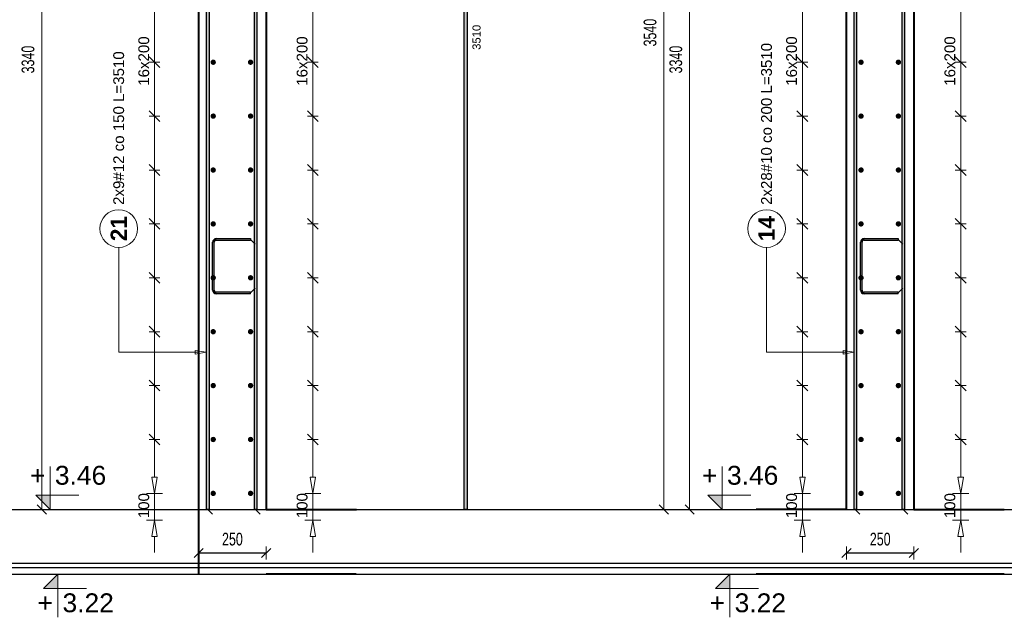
# Model space of a CAD drawing. Extents: x -1474 to 455485, y -101625 to 75879.
# Tile 34 of 40: x 365428 to 369079, y -87753 to -85535. Entities that reach past the tile are written whole.
import ezdxf
from ezdxf.enums import TextEntityAlignment as Align

# ---------------------------------------------------------------- set-up
doc = ezdxf.new("R2010")
doc.units = 0
doc.header["$LTSCALE"] = 10
doc.header["$MEASUREMENT"] = 0
doc.layers.add('P-Linia1', color=3, linetype='Continuous', lineweight=40)
doc.layers.add('P-Wymiar', color=254, linetype='Continuous', lineweight=9)
for name, color, linetype in [('RCAD_kształt pręta', 7, 'Continuous'), ('RCAD_opis kształtu pręta', 7, 'Continuous'), ('RCAD_opis rozkładu', 7, 'Continuous'), ('RCAD_pręt wyrzucony', 130, 'Continuous'), ('RCAD_pręty punktowe', 7, 'Continuous'), ('RCAD_symbole graficzne', 7, 'Continuous')]:
    doc.layers.add(name, color=color, linetype=linetype)
doc.styles.add('ROMANS', font='arial.ttf', dxfattribs={"width": 0.7})
doc.styles.add('style1', font='arial.ttf')
doc.styles.add('style3', font='arialbd.ttf')
doc.dimstyles.new('A25', dxfattribs={"dimscale": 27, "dimtxt": 1.75, "dimasz": 0.05, "dimexe": 0, "dimexo": 0, "dimgap": 1, "dimtad": 1, "dimdec": 4, "dimrnd": 1, "dimdsep": 46, "dimtxsty": 'ROMANS', "dimblk": '[[[[[[[[', "dimcen": 2, "dimdle": 2, "dimse1": 1, "dimse2": 1, "dimclrd": 256, "dimclrt": 1, "dimadec": 0, "dimazin": 0, "dimtfac": 1, "dimtdec": 4, "dimtix": 1, "dimtmove": 2, "dimatfit": 3, "dimldrblk": '[[[[[[[[', "dimfxl": 0, "dimtvp": 0.6, "dimtolj": 1, "dimlwd": -1, "dimarcsym": 0})

# ---------------------------------------------------------------- blocks, each defined once
blk = doc.blocks.new('[[[[[[[[')
at = {"layer": 'P-Wymiar'}
for p, q in [((-12.7, -12.7), (12.7, 12.7)), ((0, 0), (-4.6, 0)), ((0, 18), (0, -18))]:
    blk.add_line(p, q, dxfattribs=at)
blk = doc.blocks.new('*D144')
at = {"transparency": 16777216}
blk.add_line((368495.1, -87514.1), (368742.4, -87514.1), dxfattribs=at)
at = {"layer": 'Defpoints', "color": 0, "transparency": 16777216}
for p in [(368493.8, -87017.3), (368743.8, -87017.3), (368743.8, -87514.1)]:
    blk.add_point(p, dxfattribs=at)
at = {"transparency": 16777216, "xscale": 1.35, "yscale": 1.35, "zscale": 1.35, "rotation": 180}
blk.add_blockref('[[[[[[[[', (368493.8, -87514.1), dxfattribs=at)
at = {"transparency": 16777216, "xscale": 1.35, "yscale": 1.35, "zscale": 1.35}
blk.add_blockref('[[[[[[[[', (368743.8, -87514.1), dxfattribs=at)
at = {"color": 1, "transparency": 16777216, "insert": (368618.8, -87463), "char_height": 47.25, "attachment_point": 5, "style": 'ROMANS', "bg_fill": 3, "box_fill_scale": 1.25, "bg_fill_color": 256, "bg_fill_true_color": 13158600, "bg_fill_transparency": 0}
blk.add_mtext('\\A1;250', dxfattribs=at)
blk = doc.blocks.new('*D145')
at = {"layer": 'Defpoints', "color": 0, "transparency": 16777216}
for p in [(367816.6, -83812.9), (368383.4, -83812.9), (368576, -87352.9)]:
    blk.add_point(p, dxfattribs=at)
at = {"layer": 'P-Wymiar', "transparency": 16777216}
blk.add_line((367816.6, -87351.6), (367816.6, -83814.3), dxfattribs=at)
at = {"layer": 'P-Wymiar', "transparency": 16777216, "xscale": 1.35, "yscale": 1.35, "zscale": 1.35}
for p, rotation in [((367816.6, -83812.9), 90), ((367816.6, -87352.9), 270)]:
    blk.add_blockref('[[[[[[[[', p, dxfattribs=dict(at, rotation=rotation))
at = {"layer": 'P-Wymiar', "color": 1, "transparency": 16777216, "insert": (367765.5, -85582.9), "char_height": 47.25, "attachment_point": 5, "rotation": 90, "style": 'ROMANS'}
blk.add_mtext('\\A1;3540', dxfattribs=at)
blk = doc.blocks.new('*D146')
at = {"layer": 'Defpoints', "color": 0, "transparency": 16777216}
for p in [(368116.7, -84012.9), (367912.2, -87352.9), (368684.4, -87352.9)]:
    blk.add_point(p, dxfattribs=at)
at = {"layer": 'P-Wymiar', "transparency": 16777216}
blk.add_line((367912.2, -84014.3), (367912.2, -87351.6), dxfattribs=at)
at = {"layer": 'P-Wymiar', "transparency": 16777216, "xscale": 1.35, "yscale": 1.35, "zscale": 1.35}
for p, rotation in [((367912.2, -84012.9), 90), ((367912.2, -87352.9), 270)]:
    blk.add_blockref('[[[[[[[[', p, dxfattribs=dict(at, rotation=rotation))
at = {"layer": 'P-Wymiar', "color": 1, "transparency": 16777216, "insert": (367861, -85682.9), "char_height": 47.25, "attachment_point": 5, "rotation": 90, "style": 'ROMANS'}
blk.add_mtext('\\A1;3340', dxfattribs=at)
blk = doc.blocks.new('*D173')
at = {"transparency": 16777216}
blk.add_line((366093.1, -87514.1), (366340.4, -87514.1), dxfattribs=at)
at = {"layer": 'Defpoints', "color": 0, "transparency": 16777216}
for p in [(366091.8, -87017.3), (366341.8, -87017.3), (366341.8, -87514.1)]:
    blk.add_point(p, dxfattribs=at)
at = {"transparency": 16777216, "xscale": 1.35, "yscale": 1.35, "zscale": 1.35, "rotation": 180}
blk.add_blockref('[[[[[[[[', (366091.8, -87514.1), dxfattribs=at)
at = {"transparency": 16777216, "xscale": 1.35, "yscale": 1.35, "zscale": 1.35}
blk.add_blockref('[[[[[[[[', (366341.8, -87514.1), dxfattribs=at)
at = {"color": 1, "transparency": 16777216, "insert": (366216.8, -87463), "char_height": 47.25, "attachment_point": 5, "style": 'ROMANS', "bg_fill": 3, "box_fill_scale": 1.25, "bg_fill_color": 256, "bg_fill_true_color": 13158600, "bg_fill_transparency": 0}
blk.add_mtext('\\A1;250', dxfattribs=at)
blk = doc.blocks.new('*D174')
at = {"layer": 'Defpoints', "color": 0, "transparency": 16777216}
for p in [(365714.7, -84012.9), (365510.2, -87352.9), (366282.4, -87352.9)]:
    blk.add_point(p, dxfattribs=at)
at = {"layer": 'P-Wymiar', "transparency": 16777216}
blk.add_line((365510.2, -84014.3), (365510.2, -87351.6), dxfattribs=at)
at = {"layer": 'P-Wymiar', "transparency": 16777216, "xscale": 1.35, "yscale": 1.35, "zscale": 1.35}
for p, rotation in [((365510.2, -84012.9), 90), ((365510.2, -87352.9), 270)]:
    blk.add_blockref('[[[[[[[[', p, dxfattribs=dict(at, rotation=rotation))
at = {"layer": 'P-Wymiar', "color": 1, "transparency": 16777216, "insert": (365459, -85682.9), "char_height": 47.25, "attachment_point": 5, "rotation": 90, "style": 'ROMANS'}
blk.add_mtext('\\A1;3340', dxfattribs=at)

msp = doc.modelspace()

# ---------------------------------------------------------------- hatches: boundary and pattern name
at = {"layer": 'RCAD_kształt pręta'}
h = msp.add_hatch(color=4, dxfattribs=at)
edge = h.paths.add_edge_path(flags=0)
edge.add_line((366156.84618, -86347.64543), (366156.84618, -86353.64543))
edge.add_arc((366156.84618, -86361.14543), 7.5, 90, 180)
edge.add_line((366149.34618, -86361.14543), (366143.34618, -86361.14543))
edge.add_arc((366156.84618, -86361.14543), 13.5, 450, 540, ccw=False)
for points in [[(366149.34618, -86538.62241), (366143.34618, -86538.62241), (366143.34618, -86361.14543), (366149.34618, -86361.14543)], [(366156.84618, -86353.64543), (366156.84618, -86347.64543), (366283.34618, -86347.64543), (366283.34618, -86353.64543)], [(368551.34227, -86538.62241), (368545.34227, -86538.62241), (368545.34227, -86361.14543), (368551.34227, -86361.14543)], [(368558.84227, -86353.64543), (368558.84227, -86347.64543), (368685.34227, -86347.64543), (368685.34227, -86353.64543)], [(366283.34618, -86546.12241), (366283.34618, -86552.12241), (366156.84618, -86552.12241), (366156.84618, -86546.12241)], [(368685.34227, -86546.12241), (368685.34227, -86552.12241), (368558.84227, -86552.12241), (368558.84227, -86546.12241)]]:
    msp.add_hatch(color=4, dxfattribs=at).paths.add_polyline_path(points, flags=0)
h = msp.add_hatch(color=4, dxfattribs=at)
edge = h.paths.add_edge_path(flags=0)
edge.add_line((368558.84227, -86347.64543), (368558.84227, -86353.64543))
edge.add_arc((368558.84227, -86361.14543), 7.5, 90, 180)
edge.add_line((368551.34227, -86361.14543), (368545.34227, -86361.14543))
edge.add_arc((368558.84227, -86361.14543), 13.5, 450, 540, ccw=False)
h = msp.add_hatch(color=4, dxfattribs=at)
edge = h.paths.add_edge_path(flags=0)
edge.add_line((366143.34618, -86538.62241), (366149.34618, -86538.62241))
edge.add_arc((366156.84618, -86538.62241), 7.5, -180, -90)
edge.add_line((366156.84618, -86546.12241), (366156.84618, -86552.12241))
edge.add_arc((366156.84618, -86538.62241), 13.5, 540, 630, ccw=False)
h = msp.add_hatch(color=4, dxfattribs=at)
edge = h.paths.add_edge_path(flags=0)
edge.add_line((368545.34227, -86538.62241), (368551.34227, -86538.62241))
edge.add_arc((368558.84227, -86538.62241), 7.5, -180, -90)
edge.add_line((368558.84227, -86546.12241), (368558.84227, -86552.12241))
edge.add_arc((368558.84227, -86538.62241), 13.5, 540, 630, ccw=False)
at = {"layer": 'RCAD_pręt wyrzucony'}
msp.add_hatch(color=4, dxfattribs=at).paths.add_polyline_path([(367075.08044, -83847.93326), (367087.08044, -83847.93326), (367087.08044, -87352.93326), (367075.08044, -87352.93326)], flags=0)
at = {"layer": 'RCAD_pręty punktowe'}
h = msp.add_hatch(color=1, dxfattribs=at)
edge = h.paths.add_edge_path(flags=0)
edge.add_arc((366145.59059, -85692.93326), 10, 0, 360)
h = msp.add_hatch(color=1, dxfattribs=at)
edge = h.paths.add_edge_path(flags=0)
edge.add_arc((366284.16045, -85692.93326), 10, 0, 360)
h = msp.add_hatch(color=1, dxfattribs=at)
edge = h.paths.add_edge_path(flags=0)
edge.add_arc((368547.58667, -85692.93326), 10, 0, 360)
h = msp.add_hatch(color=1, dxfattribs=at)
edge = h.paths.add_edge_path(flags=0)
edge.add_arc((368686.15653, -85692.93326), 10, 0, 360)
h = msp.add_hatch(color=1, dxfattribs=at)
edge = h.paths.add_edge_path(flags=0)
edge.add_arc((366145.59059, -85892.93326), 10, 0, 360)
h = msp.add_hatch(color=1, dxfattribs=at)
edge = h.paths.add_edge_path(flags=0)
edge.add_arc((366284.16045, -85892.93326), 10, 0, 360)
h = msp.add_hatch(color=1, dxfattribs=at)
edge = h.paths.add_edge_path(flags=0)
edge.add_arc((368547.58667, -85892.93326), 10, 0, 360)
h = msp.add_hatch(color=1, dxfattribs=at)
edge = h.paths.add_edge_path(flags=0)
edge.add_arc((368686.15653, -85892.93326), 10, 0, 360)
h = msp.add_hatch(color=1, dxfattribs=at)
edge = h.paths.add_edge_path(flags=0)
edge.add_arc((366145.59059, -86092.93326), 10, 0, 360)
h = msp.add_hatch(color=1, dxfattribs=at)
edge = h.paths.add_edge_path(flags=0)
edge.add_arc((366284.16045, -86092.93326), 10, 0, 360)
h = msp.add_hatch(color=1, dxfattribs=at)
edge = h.paths.add_edge_path(flags=0)
edge.add_arc((368547.58667, -86092.93326), 10, 0, 360)
h = msp.add_hatch(color=1, dxfattribs=at)
edge = h.paths.add_edge_path(flags=0)
edge.add_arc((368686.15653, -86092.93326), 10, 0, 360)
h = msp.add_hatch(color=1, dxfattribs=at)
edge = h.paths.add_edge_path(flags=0)
edge.add_arc((366145.59059, -86292.93326), 10, 0, 360)
h = msp.add_hatch(color=1, dxfattribs=at)
edge = h.paths.add_edge_path(flags=0)
edge.add_arc((366284.16045, -86292.93326), 10, 0, 360)
h = msp.add_hatch(color=1, dxfattribs=at)
edge = h.paths.add_edge_path(flags=0)
edge.add_arc((368547.58667, -86292.93326), 10, 0, 360)
h = msp.add_hatch(color=1, dxfattribs=at)
edge = h.paths.add_edge_path(flags=0)
edge.add_arc((368686.15653, -86292.93326), 10, 0, 360)
h = msp.add_hatch(color=1, dxfattribs=at)
edge = h.paths.add_edge_path(flags=0)
edge.add_arc((366145.59059, -86492.93326), 10, 0, 360)
h = msp.add_hatch(color=1, dxfattribs=at)
edge = h.paths.add_edge_path(flags=0)
edge.add_arc((366284.16045, -86492.93326), 10, 0, 360)
h = msp.add_hatch(color=1, dxfattribs=at)
edge = h.paths.add_edge_path(flags=0)
edge.add_arc((368547.58667, -86492.93326), 10, 0, 360)
h = msp.add_hatch(color=1, dxfattribs=at)
edge = h.paths.add_edge_path(flags=0)
edge.add_arc((368686.15653, -86492.93326), 10, 0, 360)
h = msp.add_hatch(color=1, dxfattribs=at)
edge = h.paths.add_edge_path(flags=0)
edge.add_arc((366145.59059, -86692.93326), 10, 0, 360)
h = msp.add_hatch(color=1, dxfattribs=at)
edge = h.paths.add_edge_path(flags=0)
edge.add_arc((366284.16045, -86692.93326), 10, 0, 360)
h = msp.add_hatch(color=1, dxfattribs=at)
edge = h.paths.add_edge_path(flags=0)
edge.add_arc((368547.58667, -86692.93326), 10, 0, 360)
h = msp.add_hatch(color=1, dxfattribs=at)
edge = h.paths.add_edge_path(flags=0)
edge.add_arc((368686.15653, -86692.93326), 10, 0, 360)
h = msp.add_hatch(color=1, dxfattribs=at)
edge = h.paths.add_edge_path(flags=0)
edge.add_arc((366145.59059, -86892.93326), 10, 0, 360)
h = msp.add_hatch(color=1, dxfattribs=at)
edge = h.paths.add_edge_path(flags=0)
edge.add_arc((366284.16045, -86892.93326), 10, 0, 360)
h = msp.add_hatch(color=1, dxfattribs=at)
edge = h.paths.add_edge_path(flags=0)
edge.add_arc((368547.58667, -86892.93326), 10, 0, 360)
h = msp.add_hatch(color=1, dxfattribs=at)
edge = h.paths.add_edge_path(flags=0)
edge.add_arc((368686.15653, -86892.93326), 10, 0, 360)
at = {"layer": 'RCAD_symbole graficzne'}
for points in [[(365487.40116, -87299.59993), (365540.73449, -87352.93326), (365540.73449, -87299.59993)], [(367979.6, -87299.59993), (368032.93334, -87352.93326), (368032.93334, -87299.59993)], [(365515.74119, -87646.2666), (365569.07452, -87592.93326), (365569.07452, -87646.2666)], [(368007.94003, -87646.2666), (368061.27337, -87592.93326), (368061.27337, -87646.2666)]]:
    msp.add_hatch(color=1, dxfattribs=at).paths.add_polyline_path(points, flags=0)

# ---------------------------------------------------------------- linework, layer by layer
at = {"layer": 'Defpoints', "color": 21}
for p in [(232413.86384, -87352.93326), (232413.86384, -87551.93326), (243115.86313, -87567.60185), (331205.41923, -87567.60185), (236236.98521, -87567.60185), (324326.5413, -87567.60185), (294834.79637, -87567.60185), (382924.35247, -87567.60185), (287955.91844, -87567.60185), (376045.47454, -87567.60185), (249492.00924, -87567.60185), (337581.56534, -87567.60185), (242613.13132, -87567.60185), (330702.68742, -87567.60185), (301210.94248, -87567.60185), (389300.49858, -87567.60185), (294332.06456, -87567.60185), (382421.62065, -87567.60185), (280996.13554, -87567.60185), (369085.69163, -87567.60185), (274117.25761, -87567.60185), (362206.81371, -87567.60185), (332715.06877, -87567.60185), (420804.62487, -87567.60185), (325836.19085, -87567.60185), (413925.74694, -87567.60185), (287372.28165, -87567.60185), (375461.83775, -87567.60185), (280493.40372, -87567.60185), (368582.95982, -87567.60185), (339091.21489, -87567.60185), (427180.77098, -87567.60185), (332212.33696, -87567.60185), (420301.89306, -87567.60185), (232413.86384, -87567.93326), (320503.41994, -87567.93326), (225534.98592, -87567.93326), (313624.54202, -87567.93326), (284132.79708, -87567.93326), (372222.35318, -87567.93326), (277253.91915, -87567.93326), (365343.47525, -87567.93326), (238790.00996, -87567.93326), (326879.56605, -87567.93326), (231911.13203, -87567.93326), (320000.68813, -87567.93326), (290508.94319, -87567.93326), (378598.49929, -87567.93326), (283630.06527, -87567.93326), (371719.62137, -87567.93326), (270294.13625, -87567.93326), (358383.69234, -87567.93326), (263415.25832, -87567.93326), (351504.81442, -87567.93326), (322013.06948, -87567.93326), (410102.62558, -87567.93326), (315134.19156, -87567.93326), (403223.74766, -87567.93326), (276670.28236, -87567.93326), (364759.83846, -87567.93326), (269791.40444, -87567.93326), (357880.96053, -87567.93326), (328389.2156, -87567.93326), (416478.7717, -87567.93326), (321510.33767, -87567.93326), (409599.89377, -87567.93326), (243115.86313, -87592.60185), (331205.41923, -87592.60185), (236236.98521, -87592.60185), (324326.5413, -87592.60185), (294834.79637, -87592.60185), (382924.35247, -87592.60185), (287955.91844, -87592.60185), (376045.47454, -87592.60185), (249492.00924, -87592.60185), (337581.56534, -87592.60185), (242613.13132, -87592.60185), (330702.68742, -87592.60185), (301210.94248, -87592.60185), (389300.49858, -87592.60185), (294332.06456, -87592.60185), (382421.62065, -87592.60185), (280996.13554, -87592.60185), (369085.69163, -87592.60185), (274117.25761, -87592.60185), (362206.81371, -87592.60185), (332715.06877, -87592.60185), (420804.62487, -87592.60185), (325836.19085, -87592.60185), (413925.74694, -87592.60185), (287372.28165, -87592.60185), (375461.83775, -87592.60185), (280493.40372, -87592.60185), (368582.95982, -87592.60185), (339091.21489, -87592.60185), (427180.77098, -87592.60185), (332212.33696, -87592.60185), (420301.89306, -87592.60185), (232413.86384, -87592.93326), (320503.41994, -87592.93326), (225534.98592, -87592.93326), (313624.54202, -87592.93326), (284132.79708, -87592.93326), (372222.35318, -87592.93326), (277253.91915, -87592.93326), (365343.47525, -87592.93326), (238790.00996, -87592.93326), (326879.56605, -87592.93326), (231911.13203, -87592.93326), (320000.68813, -87592.93326), (290508.94319, -87592.93326), (378598.49929, -87592.93326), (283630.06527, -87592.93326), (371719.62137, -87592.93326), (270294.13625, -87592.93326), (358383.69234, -87592.93326), (263415.25832, -87592.93326), (351504.81442, -87592.93326), (322013.06948, -87592.93326), (410102.62558, -87592.93326), (315134.19156, -87592.93326), (403223.74766, -87592.93326), (276670.28236, -87592.93326), (364759.83846, -87592.93326), (269791.40444, -87592.93326), (357880.96053, -87592.93326), (328389.2156, -87592.93326), (416478.7717, -87592.93326), (321510.33767, -87592.93326), (409599.89377, -87592.93326)]:
    msp.add_xline(p, (1, 0), dxfattribs=at)
at = {"layer": 'P-Linia1'}
for p, q in [((366091.76224, -87592.93326), (366091.76224, -83812.93326)), ((366341.76224, -84012.93326), (366341.76224, -87352.93326)), ((368493.75833, -87352.93326), (368493.75833, -84012.93326)), ((368743.75833, -84012.93326), (368743.75833, -87352.93326))]:
    msp.add_line(p, q, dxfattribs=at)
for points in [[(366341.76224, -87352.93326), (366676.88313, -87352.93326)], [(368493.75833, -87352.93326), (368158.63744, -87352.93326)], [(368743.75833, -87352.93326), (369078.87921, -87352.93326)], [(366675.74251, -87592.93326), (366341.76224, -87592.93326)], [(369077.7386, -87592.93326), (368158.63744, -87592.93326)]]:
    msp.add_lwpolyline(points, dxfattribs=at)
at = {"layer": 'RCAD_kształt pręta', "color": 4}
for p, q in [((366143.34618, -86538.62241), (366143.34618, -86361.14543)), ((366149.34618, -86538.62241), (366149.34618, -86361.14543)), ((366156.84618, -86347.64543), (366283.34618, -86347.64543)), ((366156.84618, -86353.64543), (366283.34618, -86353.64543)), ((366283.34618, -86347.64543), (366283.34618, -86353.64543)), ((368545.34227, -86538.62241), (368545.34227, -86361.14543)), ((368551.34227, -86538.62241), (368551.34227, -86361.14543)), ((368558.84227, -86347.64543), (368685.34227, -86347.64543)), ((368558.84227, -86353.64543), (368685.34227, -86353.64543)), ((368685.34227, -86347.64543), (368685.34227, -86353.64543)), ((366283.34618, -86546.12241), (366156.84618, -86546.12241)), ((366283.34618, -86552.12241), (366156.84618, -86552.12241)), ((366283.34618, -86552.12241), (366283.34618, -86546.12241)), ((368685.34227, -86546.12241), (368558.84227, -86546.12241)), ((368685.34227, -86552.12241), (368558.84227, -86552.12241)), ((368685.34227, -86552.12241), (368685.34227, -86546.12241))]:
    msp.add_line(p, q, dxfattribs=at)
at = {"layer": 'RCAD_kształt pręta', "color": 2, "lineweight": 5}
for p, q in [((366283.34618, -86350.64543), (366300.84618, -86368.14543)), ((368685.34227, -86350.64543), (368702.84227, -86368.14543)), ((366283.34618, -86549.12241), (366300.84618, -86531.62241)), ((368685.34227, -86549.12241), (368702.84227, -86531.62241))]:
    msp.add_line(p, q, dxfattribs=at)
at = {"layer": 'RCAD_kształt pręta', "color": 4}
for centre, radius, start, end in [((366156.84618, -86361.14543), 13.5, 90, 180), ((366156.84618, -86361.14543), 7.5, 90, 180), ((368558.84227, -86361.14543), 13.5, 90, 180), ((368558.84227, -86361.14543), 7.5, 90, 180), ((366156.84618, -86538.62241), 13.5, 180, 270), ((366156.84618, -86538.62241), 7.5, 180, 270), ((368558.84227, -86538.62241), 13.5, 180, 270), ((368558.84227, -86538.62241), 7.5, 180, 270)]:
    msp.add_arc(centre, radius, start, end, dxfattribs=at)
at = {"layer": 'RCAD_opis kształtu pręta', "color": 8, "lineweight": 0}
for p, q in [((365795.32867, -86769.45171), (365795.32867, -86380.31561)), ((368197.32476, -86769.45171), (368197.32476, -86380.31561)), ((366091.76224, -86769.45171), (365795.32867, -86769.45171)), ((366079.06795, -86762.78505), (366119.06795, -86769.45171)), ((366079.06795, -86762.78505), (366079.06795, -86776.11838)), ((366119.06795, -86769.45171), (366079.06795, -86776.11838)), ((366091.76224, -86769.45171), (366079.06795, -86769.45171)), ((368493.75833, -86769.45171), (368197.32476, -86769.45171)), ((368481.06403, -86762.78505), (368521.06403, -86769.45171)), ((368481.06403, -86762.78505), (368481.06403, -86776.11838)), ((368521.06403, -86769.45171), (368481.06403, -86776.11838)), ((368493.75833, -86769.45171), (368481.06403, -86769.45171))]:
    msp.add_line(p, q, dxfattribs=at)
for centre in [(365795.32867, -86310.31561), (368197.32476, -86310.31561)]:
    msp.add_circle(centre, 70, dxfattribs=at)
at = {"layer": 'RCAD_opis rozkładu', "color": 8, "lineweight": 0}
for p, q in [((365928.16895, -85692.93326), (365928.16895, -85492.93326)), ((366515.16605, -85692.93326), (366515.16605, -85492.93326)), ((368330.16503, -85692.93326), (368330.16503, -85492.93326)), ((368917.16214, -85692.93326), (368917.16214, -85492.93326)), ((365948.16895, -85712.93326), (365908.16895, -85672.93326)), ((366535.16605, -85712.93326), (366495.16605, -85672.93326)), ((368350.16503, -85712.93326), (368310.16503, -85672.93326)), ((368937.16214, -85712.93326), (368897.16214, -85672.93326)), ((365908.16895, -85692.93326), (365948.16895, -85692.93326)), ((365928.16895, -85792.93326), (365928.16895, -85692.93326)), ((366535.16605, -85692.93326), (366495.16605, -85692.93326)), ((366515.16605, -85792.93326), (366515.16605, -85692.93326)), ((368310.16503, -85692.93326), (368350.16503, -85692.93326)), ((368330.16503, -85792.93326), (368330.16503, -85692.93326)), ((368937.16214, -85692.93326), (368897.16214, -85692.93326)), ((368917.16214, -85792.93326), (368917.16214, -85692.93326)), ((365928.16895, -85792.93326), (365928.16895, -85892.93326)), ((366515.16605, -85792.93326), (366515.16605, -85892.93326)), ((368330.16503, -85792.93326), (368330.16503, -85892.93326)), ((368917.16214, -85792.93326), (368917.16214, -85892.93326)), ((365908.16895, -85872.93326), (365948.16895, -85912.93326)), ((365908.16895, -85892.93326), (365948.16895, -85892.93326)), ((365928.16895, -85892.93326), (365928.16895, -86092.93326)), ((366495.16605, -85872.93326), (366535.16605, -85912.93326)), ((366535.16605, -85892.93326), (366495.16605, -85892.93326)), ((366515.16605, -85892.93326), (366515.16605, -86092.93326)), ((368310.16503, -85872.93326), (368350.16503, -85912.93326)), ((368310.16503, -85892.93326), (368350.16503, -85892.93326)), ((368330.16503, -85892.93326), (368330.16503, -86092.93326)), ((368897.16214, -85872.93326), (368937.16214, -85912.93326)), ((368937.16214, -85892.93326), (368897.16214, -85892.93326)), ((368917.16214, -85892.93326), (368917.16214, -86092.93326)), ((365908.16895, -86072.93326), (365948.16895, -86112.93326)), ((366495.16605, -86072.93326), (366535.16605, -86112.93326)), ((368310.16503, -86072.93326), (368350.16503, -86112.93326)), ((368897.16214, -86072.93326), (368937.16214, -86112.93326)), ((365908.16895, -86092.93326), (365948.16895, -86092.93326)), ((365928.16895, -86092.93326), (365928.16895, -86292.93326)), ((366535.16605, -86092.93326), (366495.16605, -86092.93326)), ((366515.16605, -86092.93326), (366515.16605, -86292.93326)), ((368310.16503, -86092.93326), (368350.16503, -86092.93326)), ((368330.16503, -86092.93326), (368330.16503, -86292.93326)), ((368937.16214, -86092.93326), (368897.16214, -86092.93326)), ((368917.16214, -86092.93326), (368917.16214, -86292.93326)), ((365908.16895, -86272.93326), (365948.16895, -86312.93326)), ((365908.16895, -86292.93326), (365948.16895, -86292.93326)), ((365928.16895, -86292.93326), (365928.16895, -86492.93326)), ((366495.16605, -86272.93326), (366535.16605, -86312.93326)), ((366535.16605, -86292.93326), (366495.16605, -86292.93326)), ((366515.16605, -86292.93326), (366515.16605, -86492.93326)), ((368310.16503, -86272.93326), (368350.16503, -86312.93326)), ((368310.16503, -86292.93326), (368350.16503, -86292.93326)), ((368330.16503, -86292.93326), (368330.16503, -86492.93326)), ((368897.16214, -86272.93326), (368937.16214, -86312.93326)), ((368937.16214, -86292.93326), (368897.16214, -86292.93326)), ((368917.16214, -86292.93326), (368917.16214, -86492.93326)), ((365908.16895, -86472.93326), (365948.16895, -86512.93326)), ((366495.16605, -86472.93326), (366535.16605, -86512.93326)), ((368310.16503, -86472.93326), (368350.16503, -86512.93326)), ((368897.16214, -86472.93326), (368937.16214, -86512.93326)), ((365908.16895, -86492.93326), (365948.16895, -86492.93326)), ((365928.16895, -86492.93326), (365928.16895, -86692.93326)), ((366535.16605, -86492.93326), (366495.16605, -86492.93326)), ((366515.16605, -86492.93326), (366515.16605, -86692.93326)), ((368310.16503, -86492.93326), (368350.16503, -86492.93326)), ((368330.16503, -86492.93326), (368330.16503, -86692.93326)), ((368937.16214, -86492.93326), (368897.16214, -86492.93326)), ((368917.16214, -86492.93326), (368917.16214, -86692.93326)), ((365908.16895, -86672.93326), (365948.16895, -86712.93326)), ((365908.16895, -86692.93326), (365948.16895, -86692.93326)), ((365928.16895, -86692.93326), (365928.16895, -86892.93326)), ((366495.16605, -86672.93326), (366535.16605, -86712.93326)), ((366535.16605, -86692.93326), (366495.16605, -86692.93326)), ((366515.16605, -86692.93326), (366515.16605, -86892.93326)), ((368310.16503, -86672.93326), (368350.16503, -86712.93326)), ((368310.16503, -86692.93326), (368350.16503, -86692.93326)), ((368330.16503, -86692.93326), (368330.16503, -86892.93326)), ((368897.16214, -86672.93326), (368937.16214, -86712.93326)), ((368937.16214, -86692.93326), (368897.16214, -86692.93326)), ((368917.16214, -86692.93326), (368917.16214, -86892.93326)), ((365908.16895, -86872.93326), (365948.16895, -86912.93326)), ((366495.16605, -86872.93326), (366535.16605, -86912.93326)), ((368310.16503, -86872.93326), (368350.16503, -86912.93326)), ((368897.16214, -86872.93326), (368937.16214, -86912.93326)), ((365908.16895, -86892.93326), (365948.16895, -86892.93326)), ((365928.16895, -86892.93326), (365928.16895, -87092.93326)), ((366535.16605, -86892.93326), (366495.16605, -86892.93326)), ((366515.16605, -86892.93326), (366515.16605, -87092.93326)), ((368310.16503, -86892.93326), (368350.16503, -86892.93326)), ((368330.16503, -86892.93326), (368330.16503, -87092.93326)), ((368937.16214, -86892.93326), (368897.16214, -86892.93326)), ((368917.16214, -86892.93326), (368917.16214, -87092.93326)), ((365908.16895, -87072.93326), (365948.16895, -87112.93326)), ((365908.16895, -87092.93326), (365948.16895, -87092.93326)), ((365928.16895, -87092.93326), (365928.16895, -87232.93326)), ((366495.16605, -87072.93326), (366535.16605, -87112.93326)), ((366535.16605, -87092.93326), (366495.16605, -87092.93326)), ((366515.16605, -87092.93326), (366515.16605, -87232.93326)), ((368310.16503, -87072.93326), (368350.16503, -87112.93326)), ((368310.16503, -87092.93326), (368350.16503, -87092.93326)), ((368330.16503, -87092.93326), (368330.16503, -87232.93326)), ((368897.16214, -87072.93326), (368937.16214, -87112.93326)), ((368937.16214, -87092.93326), (368897.16214, -87092.93326)), ((368917.16214, -87092.93326), (368917.16214, -87232.93326)), ((365928.16895, -87292.93326), (365918.16895, -87232.93326)), ((365938.16895, -87232.93326), (365918.16895, -87232.93326)), ((365938.16895, -87232.93326), (365928.16895, -87292.93326)), ((366515.16605, -87292.93326), (366505.16605, -87232.93326)), ((366525.16605, -87232.93326), (366505.16605, -87232.93326)), ((366525.16605, -87232.93326), (366515.16605, -87292.93326)), ((368330.16503, -87292.93326), (368320.16503, -87232.93326)), ((368340.16503, -87232.93326), (368320.16503, -87232.93326)), ((368340.16503, -87232.93326), (368330.16503, -87292.93326)), ((368917.16214, -87292.93326), (368907.16214, -87232.93326)), ((368927.16214, -87232.93326), (368907.16214, -87232.93326)), ((368927.16214, -87232.93326), (368917.16214, -87292.93326)), ((365898.16895, -87292.93326), (365958.16895, -87292.93326)), ((365928.16895, -87292.93326), (365928.16895, -87392.93326)), ((366545.16605, -87292.93326), (366485.16605, -87292.93326)), ((366515.16605, -87292.93326), (366515.16605, -87392.93326)), ((368300.16503, -87292.93326), (368360.16503, -87292.93326)), ((368330.16503, -87292.93326), (368330.16503, -87392.93326)), ((368947.16214, -87292.93326), (368887.16214, -87292.93326)), ((368917.16214, -87292.93326), (368917.16214, -87392.93326)), ((365958.16895, -87392.93326), (365898.16895, -87392.93326)), ((365918.16895, -87452.93326), (365928.16895, -87392.93326)), ((365928.16895, -87392.93326), (365938.16895, -87452.93326)), ((366545.16605, -87392.93326), (366485.16605, -87392.93326)), ((366505.16605, -87452.93326), (366515.16605, -87392.93326)), ((366515.16605, -87392.93326), (366525.16605, -87452.93326)), ((368360.16503, -87392.93326), (368300.16503, -87392.93326)), ((368320.16503, -87452.93326), (368330.16503, -87392.93326)), ((368330.16503, -87392.93326), (368340.16503, -87452.93326)), ((368947.16214, -87392.93326), (368887.16214, -87392.93326)), ((368907.16214, -87452.93326), (368917.16214, -87392.93326)), ((368917.16214, -87392.93326), (368927.16214, -87452.93326)), ((365918.16895, -87452.93326), (365938.16895, -87452.93326)), ((365928.16895, -87512.93326), (365928.16895, -87452.93326)), ((366505.16605, -87452.93326), (366525.16605, -87452.93326)), ((366515.16605, -87512.93326), (366515.16605, -87452.93326)), ((368320.16503, -87452.93326), (368340.16503, -87452.93326)), ((368330.16503, -87512.93326), (368330.16503, -87452.93326)), ((368907.16214, -87452.93326), (368927.16214, -87452.93326)), ((368917.16214, -87512.93326), (368917.16214, -87452.93326))]:
    msp.add_line(p, q, dxfattribs=at)
at = {"layer": 'RCAD_pręt wyrzucony', "color": 4}
for p, q in [((367075.08044, -83847.93326), (367075.08044, -87352.93326)), ((367087.08044, -83847.93326), (367087.08044, -87352.93326)), ((367087.08044, -87352.93326), (367075.08044, -87352.93326))]:
    msp.add_line(p, q, dxfattribs=at)
at = {"layer": 'RCAD_symbole graficzne', "color": 1, "lineweight": 0}
for p, q in [((365540.73449, -87352.93326), (365540.73449, -87192.93326)), ((368032.93334, -87352.93326), (368032.93334, -87192.93326)), ((365647.40116, -87299.59993), (365487.40116, -87299.59993)), ((365487.40116, -87299.59993), (365540.73449, -87352.93326)), ((368139.6, -87299.59993), (367979.6, -87299.59993)), ((367979.6, -87299.59993), (368032.93334, -87352.93326)), ((365620.73449, -87352.93326), (365460.73449, -87352.93326)), ((368112.93334, -87352.93326), (367952.93334, -87352.93326)), ((365649.07452, -87592.93326), (365489.07452, -87592.93326)), ((365515.74119, -87646.2666), (365569.07452, -87592.93326)), ((365569.07452, -87592.93326), (365569.07452, -87752.93326)), ((368141.27337, -87592.93326), (367981.27337, -87592.93326)), ((368007.94003, -87646.2666), (368061.27337, -87592.93326)), ((368061.27337, -87592.93326), (368061.27337, -87752.93326)), ((365675.74119, -87646.2666), (365515.74119, -87646.2666)), ((368167.94003, -87646.2666), (368007.94003, -87646.2666))]:
    msp.add_line(p, q, dxfattribs=at)

# ---------------------------------------------------------------- texts
at = {"layer": 'RCAD_opis kształtu pręta', "color": 1, "attachment_point": 5, "rotation": 90}
for s, insert, char_height, style in [('2x28#10 co 200 L=3510', (368197.32476, -85921.84358), 40, 'style1'), ('2x9#12 co 150 L=3510', (365795.32867, -85937.38246), 40, 'style1'), ('14', (368197.32476, -86310.31561), 60, 'style3'), ('21', (365795.32867, -86310.31561), 60, 'style3')]:
    msp.add_mtext(s, dxfattribs=dict(at, insert=insert, char_height=char_height, style=style))
at = {"layer": 'RCAD_opis rozkładu', "color": 2, "char_height": 40, "attachment_point": 7, "rotation": 90, "style": 'style1'}
for s, insert in [('16x200', (365908.59187, -85780.21839)), ('16x200', (366495.58897, -85780.21839)), ('16x200', (368310.58795, -85780.21839)), ('16x200', (368897.58506, -85780.21839)), ('100', (365908.59187, -87385.17065)), ('100', (366495.58897, -87385.17065)), ('100', (368310.58795, -87385.17065)), ('100', (368897.58506, -87385.17065))]:
    msp.add_mtext(s, dxfattribs=dict(at, insert=insert))
at = {"layer": 'RCAD_pręt wyrzucony', "color": 1, "insert": (367122.08044, -85600.43326), "char_height": 30, "attachment_point": 5, "rotation": 90, "style": 'style1'}
msp.add_mtext('3510', dxfattribs=at)
at = {"layer": 'RCAD_symbole graficzne', "color": 2, "style": 'style1'}
for p in [(365522.95671, -87281.82215), (368015.15556, -87281.82215)]:
    msp.add_text('+', height=70, dxfattribs=at).set_placement(p, align=Align.BOTTOM_RIGHT)
for p in [(365558.51227, -87281.82215), (368050.71111, -87281.82215)]:
    msp.add_text('3.46 ', height=70, dxfattribs=at).set_placement(p, align=Align.BOTTOM_LEFT)
for p in [(365551.29675, -87664.04438), (368043.49559, -87664.04438)]:
    msp.add_text('+', height=70, dxfattribs=at).set_placement(p, align=Align.TOP_RIGHT)
for p in [(365586.8523, -87664.04438), (368079.05115, -87664.04438)]:
    msp.add_text('3.22 ', height=70, dxfattribs=at).set_placement(p, align=Align.TOP_LEFT)

# ---------------------------------------------------------------- next in the draw order: dimensions: what is measured, and where the dimension line sits
dim = msp.add_linear_dim(base=(368743.75833, -87514.08578), p1=(368493.75833, -87017.29083), p2=(368743.75833, -87017.29083), dimstyle='A25', override={"dimfxl": 160, "dimfxlon": 1, "dimtfill": 1})
dim.commit()
dim.dimension.update_dxf_attribs({"geometry": '*D144', "text_midpoint": (368618.75833, -87462.96121)})

# ---------------------------------------------------------------- next in the draw order: hatches: boundary and pattern name
at = {"layer": 'RCAD_kształt pręta'}
for points in [[(368521.06403, -83847.93326), (368531.06403, -83847.93326), (368531.06403, -87352.93326), (368521.06403, -87352.93326)], [(368699.04523, -83847.93326), (368709.04523, -83847.93326), (368709.04523, -87352.93326), (368699.04523, -87352.93326)]]:
    msp.add_hatch(color=4, dxfattribs=at).paths.add_polyline_path(points, flags=0)
at = {"layer": 'RCAD_pręty punktowe'}
h = msp.add_hatch(color=1, dxfattribs=at)
edge = h.paths.add_edge_path(flags=0)
edge.add_arc((368547.58667, -87092.93326), 10, 0, 360)
h = msp.add_hatch(color=1, dxfattribs=at)
edge = h.paths.add_edge_path(flags=0)
edge.add_arc((368686.15653, -87092.93326), 10, 0, 360)
h = msp.add_hatch(color=1, dxfattribs=at)
edge = h.paths.add_edge_path(flags=0)
edge.add_arc((368547.58667, -87292.93326), 10, 0, 360)
h = msp.add_hatch(color=1, dxfattribs=at)
edge = h.paths.add_edge_path(flags=0)
edge.add_arc((368686.15653, -87292.93326), 10, 0, 360)

# ---------------------------------------------------------------- next in the draw order: linework, layer by layer
at = {"layer": 'Defpoints', "color": 21}
for p in [(320503.41994, -87352.93326), (225534.98592, -87352.93326), (313624.54202, -87352.93326), (284132.79708, -87352.93326), (372222.35318, -87352.93326), (277253.91915, -87352.93326), (365343.47525, -87352.93326), (238790.00996, -87352.93326), (326879.56605, -87352.93326), (231911.13203, -87352.93326), (320503.41994, -87551.93326), (225534.98592, -87551.93326), (313624.54202, -87551.93326), (284132.79708, -87551.93326), (372222.35318, -87551.93326), (277253.91915, -87551.93326), (365343.47525, -87551.93326), (238790.00996, -87551.93326), (326879.56605, -87551.93326), (231911.13203, -87551.93326)]:
    msp.add_xline(p, (1, 0), dxfattribs=at)
at = {"layer": 'RCAD_kształt pręta', "color": 4}
for p, q in [((368521.06403, -83847.93326), (368521.06403, -87352.93326)), ((368531.06403, -83847.93326), (368531.06403, -87352.93326)), ((368699.04523, -83847.93326), (368699.04523, -87352.93326)), ((368709.04523, -83847.93326), (368709.04523, -87352.93326)), ((368531.06403, -87352.93326), (368521.06403, -87352.93326)), ((368709.04523, -87352.93326), (368699.04523, -87352.93326))]:
    msp.add_line(p, q, dxfattribs=at)
at = {"layer": 'RCAD_kształt pręta', "color": 2, "lineweight": 5}
for p, q in [((368526.06403, -87352.93326), (368543.56403, -87370.43326)), ((368704.04523, -87352.93326), (368721.54523, -87370.43326))]:
    msp.add_line(p, q, dxfattribs=at)

# ---------------------------------------------------------------- next in the draw order: dimensions: what is measured, and where the dimension line sits
at = {"layer": 'P-Wymiar'}
for base, p1, p2, picture, middle in [((367816.63945, -83812.93326), (368576.03516, -87352.93326), (368383.43913, -83812.93326), '*D145', (367765.49876, -85582.93326)), ((367912.17964, -87352.93326), (368116.65141, -84012.93326), (368684.37686, -87352.93326), '*D146', (367861.03895, -85682.93326))]:
    dim = msp.add_linear_dim(base=base, p1=p1, p2=p2, angle=90, dimstyle='A25', dxfattribs=at)
    dim.commit()
    dim.dimension.update_dxf_attribs({"geometry": picture, "text_midpoint": middle})

# ---------------------------------------------------------------- next in the draw order: dimensions: what is measured, and where the dimension line sits
dim = msp.add_linear_dim(base=(366341.76224, -87514.08578), p1=(366091.76224, -87017.29083), p2=(366341.76224, -87017.29083), dimstyle='A25', override={"dimfxl": 160, "dimfxlon": 1, "dimtfill": 1})
dim.commit()
dim.dimension.update_dxf_attribs({"geometry": '*D173', "text_midpoint": (366216.76224, -87462.96121)})

# ---------------------------------------------------------------- next in the draw order: hatches: boundary and pattern name
at = {"layer": 'RCAD_kształt pręta'}
for points in [[(366119.06795, -83847.93326), (366131.06795, -83847.93326), (366131.06795, -87352.93326), (366119.06795, -87352.93326)], [(366297.04915, -83847.93326), (366307.04915, -83847.93326), (366307.04915, -87352.93326), (366297.04915, -87352.93326)]]:
    msp.add_hatch(color=4, dxfattribs=at).paths.add_polyline_path(points, flags=0)
at = {"layer": 'RCAD_pręty punktowe'}
h = msp.add_hatch(color=1, dxfattribs=at)
edge = h.paths.add_edge_path(flags=0)
edge.add_arc((366145.59059, -87092.93326), 10, 0, 360)
h = msp.add_hatch(color=1, dxfattribs=at)
edge = h.paths.add_edge_path(flags=0)
edge.add_arc((366284.16045, -87092.93326), 10, 0, 360)
h = msp.add_hatch(color=1, dxfattribs=at)
edge = h.paths.add_edge_path(flags=0)
edge.add_arc((366145.59059, -87292.93326), 10, 0, 360)
h = msp.add_hatch(color=1, dxfattribs=at)
edge = h.paths.add_edge_path(flags=0)
edge.add_arc((366284.16045, -87292.93326), 10, 0, 360)

# ---------------------------------------------------------------- next in the draw order: linework, layer by layer
at = {"layer": 'Defpoints', "color": 21}
for p in [(243115.86313, -87352.60185), (331205.41923, -87352.60185), (236236.98521, -87352.60185), (324326.5413, -87352.60185), (294834.79637, -87352.60185), (382924.35247, -87352.60185), (287955.91844, -87352.60185), (376045.47454, -87352.60185), (249492.00924, -87352.60185), (337581.56534, -87352.60185), (242613.13132, -87352.60185), (330702.68742, -87352.60185), (301210.94248, -87352.60185), (389300.49858, -87352.60185), (294332.06456, -87352.60185), (382421.62065, -87352.60185), (280996.13554, -87352.60185), (369085.69163, -87352.60185), (274117.25761, -87352.60185), (362206.81371, -87352.60185), (332715.06877, -87352.60185), (420804.62487, -87352.60185), (325836.19085, -87352.60185), (413925.74694, -87352.60185), (287372.28165, -87352.60185), (375461.83775, -87352.60185), (280493.40372, -87352.60185), (368582.95982, -87352.60185), (339091.21489, -87352.60185), (427180.77098, -87352.60185), (332212.33696, -87352.60185), (420301.89306, -87352.60185), (320000.68813, -87352.93326), (290508.94319, -87352.93326), (378598.49929, -87352.93326), (283630.06527, -87352.93326), (371719.62137, -87352.93326), (270294.13625, -87352.93326), (358383.69234, -87352.93326), (263415.25832, -87352.93326), (351504.81442, -87352.93326), (322013.06948, -87352.93326), (410102.62558, -87352.93326), (315134.19156, -87352.93326), (403223.74766, -87352.93326), (276670.28236, -87352.93326), (364759.83846, -87352.93326), (269791.40444, -87352.93326), (357880.96053, -87352.93326), (328389.2156, -87352.93326), (416478.7717, -87352.93326), (321510.33767, -87352.93326), (409599.89377, -87352.93326), (243115.86313, -87551.60185), (331205.41923, -87551.60185), (236236.98521, -87551.60185), (324326.5413, -87551.60185), (294834.79637, -87551.60185), (382924.35247, -87551.60185), (287955.91844, -87551.60185), (376045.47454, -87551.60185), (249492.00924, -87551.60185), (337581.56534, -87551.60185), (242613.13132, -87551.60185), (330702.68742, -87551.60185), (301210.94248, -87551.60185), (389300.49858, -87551.60185), (294332.06456, -87551.60185), (382421.62065, -87551.60185), (280996.13554, -87551.60185), (369085.69163, -87551.60185), (274117.25761, -87551.60185), (362206.81371, -87551.60185), (332715.06877, -87551.60185), (420804.62487, -87551.60185), (325836.19085, -87551.60185), (413925.74694, -87551.60185), (287372.28165, -87551.60185), (375461.83775, -87551.60185), (280493.40372, -87551.60185), (368582.95982, -87551.60185), (339091.21489, -87551.60185), (427180.77098, -87551.60185), (332212.33696, -87551.60185), (420301.89306, -87551.60185), (320000.68813, -87551.93326), (290508.94319, -87551.93326), (378598.49929, -87551.93326), (283630.06527, -87551.93326), (371719.62137, -87551.93326), (270294.13625, -87551.93326), (358383.69234, -87551.93326), (263415.25832, -87551.93326), (351504.81442, -87551.93326), (322013.06948, -87551.93326), (410102.62558, -87551.93326), (315134.19156, -87551.93326), (403223.74766, -87551.93326), (276670.28236, -87551.93326), (364759.83846, -87551.93326), (269791.40444, -87551.93326), (357880.96053, -87551.93326), (328389.2156, -87551.93326), (416478.7717, -87551.93326), (321510.33767, -87551.93326), (409599.89377, -87551.93326)]:
    msp.add_xline(p, (1, 0), dxfattribs=at)
at = {"layer": 'RCAD_kształt pręta', "color": 4}
for p, q in [((366119.06795, -83847.93326), (366119.06795, -87352.93326)), ((366131.06795, -83847.93326), (366131.06795, -87352.93326)), ((366297.04915, -83847.93326), (366297.04915, -87352.93326)), ((366307.04915, -83847.93326), (366307.04915, -87352.93326)), ((366131.06795, -87352.93326), (366119.06795, -87352.93326)), ((366307.04915, -87352.93326), (366297.04915, -87352.93326))]:
    msp.add_line(p, q, dxfattribs=at)
at = {"layer": 'RCAD_kształt pręta', "color": 2, "lineweight": 5}
for p, q in [((366125.06795, -87352.93326), (366142.56795, -87370.43326)), ((366302.04915, -87352.93326), (366319.54915, -87370.43326))]:
    msp.add_line(p, q, dxfattribs=at)

# ---------------------------------------------------------------- next in the draw order: dimensions: what is measured, and where the dimension line sits
at = {"layer": 'P-Wymiar'}
dim = msp.add_linear_dim(base=(365510.18356, -87352.93326), p1=(365714.65532, -84012.93326), p2=(366282.38077, -87352.93326), angle=90, dimstyle='A25', dxfattribs=at)
dim.commit()
dim.dimension.update_dxf_attribs({"geometry": '*D174', "text_midpoint": (365459.04287, -85682.93326)})

doc.saveas('drawing.dxf')
